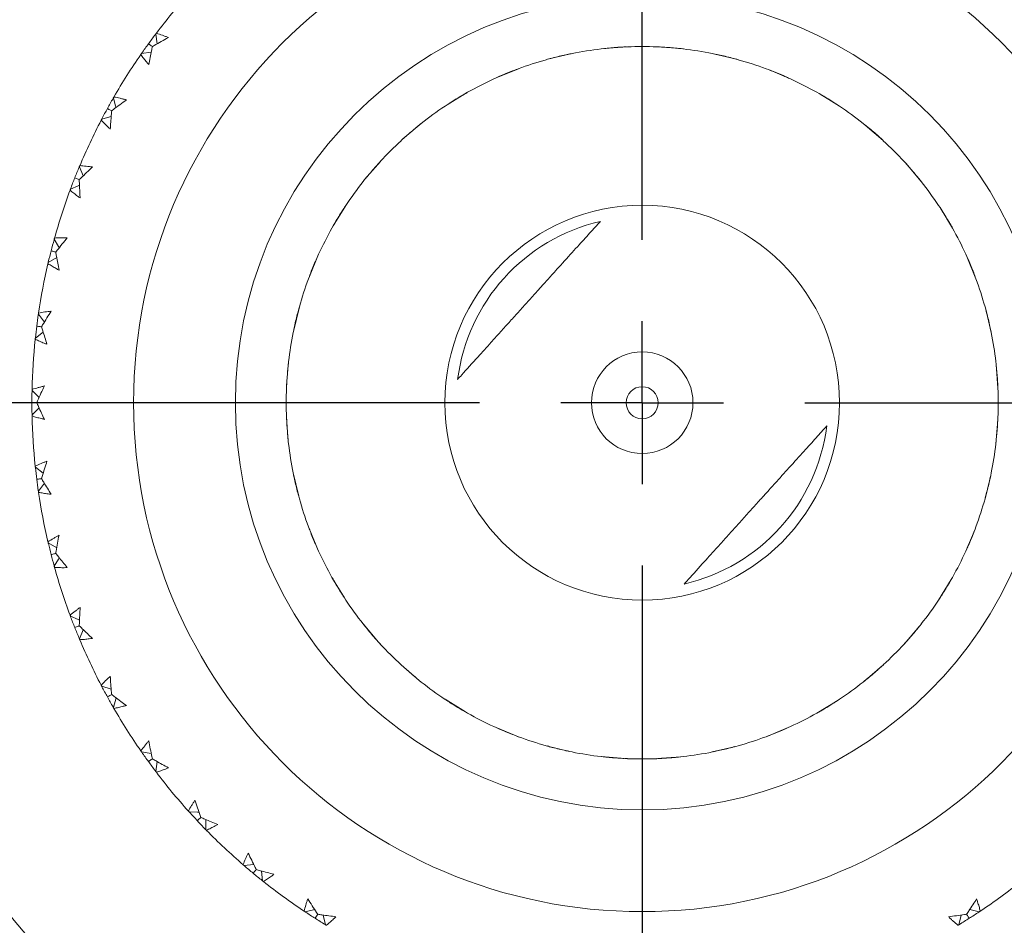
# Model space of a CAD drawing. Header units: inches. Extents: x 0.8 to 21, y 1.2 to 16.5.
# Tile 86 of 88: x 18.7 to 19.9, y 8 to 9.1. Entities that reach past the tile are written whole.
import ezdxf

# ---------------------------------------------------------------- set-up
doc = ezdxf.new("R2010")
doc.units = ezdxf.units.IN
doc.header["$MEASUREMENT"] = 0
doc.layers.add('SLD-0', color=7, linetype='Continuous')

# ---------------------------------------------------------------- blocks, each defined once
blk = doc.blocks.new('SW_CENTERMARKSYMBOL_9')
at = {"layer": 'SLD-0', "color": 0}
for p, q in [((0, 0.2), (0, 1.1625)), ((0, 0), (0, 0.1)), ((-0.2, 0), (-1.1625, 0)), ((0, 0), (-0.1, 0)), ((0, 0), (0, -0.1)), ((0, 0), (0.1, 0)), ((0.2, 0), (1.1625, 0)), ((0, -0.2), (0, -1.1625))]:
    blk.add_line(p, q, dxfattribs=at)

msp = doc.modelspace()

# ---------------------------------------------------------------- linework, layer by layer
at = {"color": 7, "linetype": 'Continuous', "lineweight": 15}
for p, q in [((18.8949, 9.0708), (18.893, 9.0828)), ((19.4435, 9.065), (19.4403, 9.0646)), ((19.4435, 9.065), (19.4729, 9.0672)), ((19.5121, 9.067), (19.509, 9.0672)), ((19.5121, 9.067), (19.5415, 9.0646)), ((18.8875, 9.0607), (18.8755, 9.0588)), ((19.376, 9.0522), (19.373, 9.0514)), ((19.376, 9.0522), (19.4047, 9.059)), ((19.5802, 9.0583), (19.5771, 9.059)), ((19.5802, 9.0583), (19.6088, 9.0514)), ((19.3114, 9.029), (19.3387, 9.0402)), ((19.6461, 9.0391), (19.6432, 9.0402)), ((19.3114, 9.029), (19.3085, 9.0277)), ((19.6461, 9.0391), (19.6733, 9.0277)), ((19.2512, 8.996), (19.2764, 9.0113)), ((19.7082, 9.0098), (19.7054, 9.0113)), ((19.7082, 9.0098), (19.7332, 8.9943)), ((19.2512, 8.996), (19.2486, 8.9943)), ((19.1969, 8.954), (19.2194, 8.9731)), ((19.7649, 8.9711), (19.7624, 8.9731)), ((19.7649, 8.9711), (19.7872, 8.9519)), ((19.1969, 8.954), (19.1946, 8.9519)), ((18.804, 8.9088), (18.7992, 8.9199)), ((19.1498, 8.904), (19.1691, 8.9264)), ((19.8149, 8.9241), (19.8128, 8.9264)), ((19.8149, 8.9241), (19.8339, 8.9016)), ((19.1498, 8.904), (19.1479, 8.9016)), ((19.1112, 8.8473), (19.1267, 8.8724)), ((19.8569, 8.8698), (19.8552, 8.8724)), ((19.8569, 8.8698), (19.8722, 8.8446)), ((19.1112, 8.8473), (19.1096, 8.8446)), ((19.0819, 8.7852), (19.0932, 8.8124)), ((19.8899, 8.8096), (19.8886, 8.8124)), ((19.8899, 8.8096), (19.9011, 8.7823)), ((18.7714, 8.8083), (18.7609, 8.8021)), ((19.0819, 8.7852), (19.0808, 8.7823)), ((19.0626, 8.7193), (19.0696, 8.748)), ((19.9131, 8.745), (19.9122, 8.748)), ((19.9131, 8.745), (19.9198, 8.7163)), ((19.0626, 8.7193), (19.062, 8.7162)), ((19.0539, 8.6512), (19.0563, 8.6806)), ((19.9258, 8.6775), (19.9255, 8.6806)), ((19.9258, 8.6775), (19.928, 8.6481)), ((18.7496, 8.6363), (18.7411, 8.6449)), ((19.0539, 8.6512), (19.0538, 8.6481)), ((18.7496, 8.6238), (18.7411, 8.6152)), ((19.056, 8.5826), (19.0538, 8.612)), ((19.9279, 8.6089), (19.9255, 8.5795)), ((19.9279, 8.6089), (19.928, 8.612)), ((19.056, 8.5826), (19.0563, 8.5795)), ((18.7547, 8.5434), (18.7451, 8.5508)), ((19.0688, 8.5151), (19.062, 8.5438)), ((19.9192, 8.5408), (19.9198, 8.5439)), ((19.9192, 8.5408), (19.9122, 8.5121)), ((19.0688, 8.5151), (19.0696, 8.5121)), ((19.0919, 8.4505), (19.0808, 8.4778)), ((19.9, 8.4749), (19.8886, 8.4477)), ((19.9, 8.4749), (19.9011, 8.4778)), ((18.7714, 8.4518), (18.7609, 8.458)), ((19.0919, 8.4505), (19.0932, 8.4477)), ((19.1249, 8.3903), (19.1096, 8.4155)), ((19.8707, 8.4128), (19.8552, 8.3877)), ((19.8707, 8.4128), (19.8722, 8.4155)), ((19.1249, 8.3903), (19.1267, 8.3877)), ((18.804, 8.3513), (18.7992, 8.3402)), ((19.167, 8.336), (19.1479, 8.3585)), ((19.832, 8.3561), (19.8128, 8.3337)), ((19.832, 8.3561), (19.834, 8.3585)), ((19.167, 8.336), (19.1691, 8.3337)), ((19.2169, 8.289), (19.1946, 8.3082)), ((19.7849, 8.3061), (19.7625, 8.287)), ((19.7849, 8.3061), (19.7873, 8.3082)), ((19.2169, 8.289), (19.2194, 8.287)), ((18.8383, 8.2784), (18.8267, 8.2818)), ((18.8444, 8.2674), (18.841, 8.2558)), ((19.2737, 8.2503), (19.2486, 8.2658)), ((19.7306, 8.2641), (19.7333, 8.2658)), ((19.7306, 8.2641), (19.7055, 8.2488)), ((19.2737, 8.2503), (19.2764, 8.2488)), ((19.3114, 8.2311), (19.3086, 8.2324)), ((19.3387, 8.2199), (19.3114, 8.2311)), ((19.6432, 8.2199), (19.6704, 8.2311)), ((19.6704, 8.2311), (19.6733, 8.2324)), ((19.4017, 8.2018), (19.373, 8.2087)), ((19.6058, 8.2079), (19.5771, 8.2011)), ((19.6058, 8.2079), (19.6088, 8.2087)), ((18.8875, 8.1994), (18.8755, 8.2013)), ((19.4017, 8.2018), (19.4047, 8.2011)), ((19.4698, 8.1931), (19.4404, 8.1955)), ((19.4698, 8.1931), (19.4729, 8.1929)), ((19.5384, 8.1951), (19.509, 8.1929)), ((19.5384, 8.1951), (19.5415, 8.1955)), ((18.8949, 8.1893), (18.893, 8.1773)), ((19.0136, 8.0629), (19.0015, 8.0617)), ((19.0232, 8.0549), (19.0244, 8.0428)), ((19.0922, 8.0018), (19.089, 7.9968)), ((19.1017, 7.989), (19.099, 8.0008)), ((19.8828, 8.0008), (19.8802, 7.989)), ((19.8934, 8.0075), (19.9052, 8.0049))]:
    msp.add_line(p, q, dxfattribs=at)
at = {"color": 7, "linetype": 'Continuous', "lineweight": 15, "flags": 128}
for points in [[(18.8444, 8.9927), (18.8438, 8.9944), (18.841, 9.0043)], [(18.8383, 8.9817), (18.8365, 8.9812), (18.8267, 8.9783)], [(18.7994, 8.8971), (18.7977, 8.8964), (18.7883, 8.8923)], [(18.7745, 8.8205), (18.7736, 8.8221), (18.7683, 8.8309)], [(18.7563, 8.7292), (18.7551, 8.7306), (18.7488, 8.7388)], [(18.7547, 8.7167), (18.7532, 8.7156), (18.7451, 8.7093)], [(18.7563, 8.5309), (18.7551, 8.5295), (18.7488, 8.5213)], [(18.7745, 8.4396), (18.7736, 8.438), (18.7683, 8.4292)], [(18.7994, 8.363), (18.7977, 8.3637), (18.7883, 8.3678)], [(18.9463, 8.1272), (18.9444, 8.1272), (18.9341, 8.1276)], [(18.9548, 8.118), (18.9548, 8.1162), (18.9545, 8.1059)], [(19.0766, 8.0049), (19.0818, 8.0061), (19.087, 8.0072), (19.0884, 8.0075)]]:
    msp.add_lwpolyline(points, dxfattribs=at)
at = {"color": 7, "linetype": 'Continuous', "lineweight": 15}
for radius in [0.625, 0.5, 0.2425, 0.0624, 0.0197]:
    msp.add_circle((19.4909, 8.63), radius, dxfattribs=at)
for radius, start, end in [(1.0625, 93.1862, 176.8138), (1, 112.8262, 157.1913), (1, 22.8262, 67.1913), (0.75, 138.0427, 142.7573), (0.4375, 96.6369, 101.3655), (0.4375, 87.6369, 92.3655), (0.4375, 78.6369, 83.3655), (0.75, 145.2427, 149.9573), (0.4375, 105.6369, 110.3655), (0.4375, 69.6369, 74.3655), (0.4375, 114.6369, 119.3655), (0.4375, 60.6369, 65.3655), (0.4375, 123.6369, 128.3655), (0.4375, 51.6369, 56.3655), (0.75, 152.4427, 157.1573), (0.4375, 132.6369, 137.3655), (0.4375, 42.6369, 47.3655), (0.4375, 141.6369, 146.3655), (0.4375, 33.6369, 38.3655), (0.75, 159.6427, 164.3573), (0.2286, 103.0076, 172.8304), (0.4375, 150.6369, 155.3655), (0.4375, 24.6369, 29.3655), (0.75, 166.8427, 171.5573), (0.4375, 159.6369, 164.3655), (0.4375, 15.6369, 20.3655), (0.4375, 168.6369, 173.3655), (0.4375, 6.6369, 11.3655), (0.75, 174.0427, 178.7573), (0.4375, 177.6369, 182.3655), (0.4375, 357.6369, 2.3655), (0.75, 181.2427, 185.9573), (0.2286, 283.0076, 352.8304), (0.4375, 186.6369, 191.3655), (0.4375, 348.6369, 353.3655), (1.0625, 183.1862, 266.8138), (1.0625, 273.1862, 356.8138), (0.75, 188.4427, 193.1573), (0.4375, 195.6369, 200.3655), (0.4375, 339.6369, 344.3655), (0.4375, 204.6369, 209.3655), (0.4375, 330.6369, 335.3655), (0.75, 195.6427, 200.3573), (0.4375, 213.6369, 218.3655), (0.4375, 321.6369, 326.3655), (0.75, 202.8427, 207.5573), (0.4375, 222.6369, 227.3655), (0.4375, 312.6369, 317.3655), (0.4375, 231.6369, 236.3655), (0.4375, 303.6369, 308.3655), (0.75, 210.0427, 214.7573), (1, 202.8262, 247.1913), (0.4375, 240.6369, 245.3655), (0.4375, 294.6369, 299.3655), (1, 292.8262, 337.1913), (0.4375, 249.6369, 254.3655), (0.4375, 285.6369, 290.3655), (0.4375, 258.6369, 263.3655), (0.4375, 267.6369, 272.3655), (0.4375, 276.6369, 281.3655), (0.75, 217.2427, 221.9573), (0.75, 224.4427, 229.1573), (0.75, 231.6427, 236.3573), (0.75, 303.6427, 308.3573)]:
    msp.add_arc((19.4909, 8.63), radius, start, end, dxfattribs=at)
for points, knots in [([(18.893, 9.0828), (18.8929, 9.0826), (18.8898, 9.0787), (18.8869, 9.0747), (18.8842, 9.0709)], [0, 0, 0, 0, 0.0432528, 1, 1, 1, 1]), ([(18.9086, 9.0785), (18.9057, 9.0769), (18.8999, 9.0737), (18.8933, 9.07), (18.8897, 9.0679), (18.8889, 9.0674)], [0, 0, 0, 0, 0.440571, 0.881144, 1, 1, 1, 1]), ([(18.893, 9.0828), (18.8932, 9.083), (18.8934, 9.0834), (18.8937, 9.0838), (18.8939, 9.0839)], [0, 0, 0, 0, 0.559993, 1, 1, 1, 1]), ([(18.8939, 9.0839), (18.8963, 9.0831), (18.9001, 9.0818), (18.9049, 9.08), (18.9074, 9.079), (18.9086, 9.0785)], [0, 0, 0, 0, 0.499851, 0.749907, 1, 1, 1, 1]), ([(18.8753, 9.0584), (18.8755, 9.0587), (18.8784, 9.0629), (18.8814, 9.0671), (18.8842, 9.0709)], [0, 0, 0, 0, 0.06964, 1, 1, 1, 1]), ([(18.8842, 9.0709), (18.8853, 9.07), (18.8869, 9.0689), (18.8885, 9.0677), (18.8889, 9.0674)], [0, 0, 0, 0, 0.725036, 1, 1, 1, 1]), ([(18.8889, 9.0674), (18.8886, 9.0657), (18.887, 9.0584), (18.8856, 9.051), (18.8845, 9.0453)], [0, 0, 0, 0, 0.231717, 1, 1, 1, 1]), ([(19.4444, 9.065), (19.4456, 9.0652), (19.4496, 9.0656), (19.4537, 9.066), (19.4566, 9.0662)], [0, 0, 0, 0, 0.2967425, 1, 1, 1, 1]), ([(19.4718, 9.0671), (19.4696, 9.067), (19.4645, 9.0668), (19.4595, 9.0664), (19.4566, 9.0662)], [0, 0, 0, 0, 0.436354, 1, 1, 1, 1]), ([(19.513, 9.067), (19.5142, 9.0669), (19.5183, 9.0667), (19.5224, 9.0664), (19.5252, 9.0662)], [0, 0, 0, 0, 0.296743, 1, 1, 1, 1]), ([(19.5405, 9.0647), (19.5382, 9.065), (19.5332, 9.0655), (19.5281, 9.066), (19.5252, 9.0662)], [0, 0, 0, 0, 0.436354, 1, 1, 1, 1]), ([(18.8755, 9.0588), (18.8754, 9.0586), (18.8751, 9.0582), (18.8749, 9.0578), (18.8747, 9.0576)], [0, 0, 0, 0, 0.559998, 1, 1, 1, 1]), ([(18.8845, 9.0453), (18.8836, 9.0463), (18.8815, 9.0488), (18.8783, 9.0529), (18.8759, 9.0561), (18.8747, 9.0576)], [0, 0, 0, 0, 0.24991, 0.624893, 1, 1, 1, 1]), ([(19.3769, 9.0524), (19.3781, 9.0527), (19.382, 9.0538), (19.386, 9.0548), (19.3888, 9.0555)], [0, 0, 0, 0, 0.296743, 1, 1, 1, 1]), ([(19.4037, 9.0587), (19.4015, 9.0583), (19.3965, 9.0573), (19.3916, 9.0561), (19.3888, 9.0555)], [0, 0, 0, 0, 0.436354, 1, 1, 1, 1]), ([(19.5811, 9.0581), (19.5823, 9.0579), (19.5863, 9.0571), (19.5902, 9.0561), (19.593, 9.0555)], [0, 0, 0, 0, 0.296742, 1, 1, 1, 1]), ([(19.6078, 9.0516), (19.6057, 9.0522), (19.6008, 9.0536), (19.5958, 9.0548), (19.593, 9.0555)], [0, 0, 0, 0, 0.436354, 1, 1, 1, 1]), ([(19.3377, 9.0398), (19.3356, 9.039), (19.3309, 9.0373), (19.3262, 9.0353), (19.3235, 9.0342)], [0, 0, 0, 0, 0.436355, 1, 1, 1, 1]), ([(19.3122, 9.0294), (19.3134, 9.0299), (19.3171, 9.0316), (19.3208, 9.0331), (19.3235, 9.0342)], [0, 0, 0, 0, 0.296743, 1, 1, 1, 1]), ([(19.6469, 9.0387), (19.6481, 9.0383), (19.6519, 9.0369), (19.6557, 9.0353), (19.6583, 9.0342)], [0, 0, 0, 0, 0.296743, 1, 1, 1, 1]), ([(19.6723, 9.0281), (19.6703, 9.029), (19.6657, 9.0312), (19.661, 9.0331), (19.6583, 9.0342)], [0, 0, 0, 0, 0.436355, 1, 1, 1, 1]), ([(18.841, 9.0043), (18.8409, 9.0041), (18.8383, 8.9999), (18.836, 8.9955), (18.8337, 8.9914)], [0, 0, 0, 0, 0.043252, 1, 1, 1, 1]), ([(18.841, 9.0043), (18.8411, 9.0045), (18.8413, 9.0049), (18.8416, 9.0054), (18.8417, 9.0055)], [0, 0, 0, 0, 0.559987, 1, 1, 1, 1]), ([(18.8417, 9.0055), (18.8442, 9.005), (18.8481, 9.0042), (18.8532, 9.003), (18.8557, 9.0023), (18.857, 9.002)], [0, 0, 0, 0, 0.499851, 0.749906, 1, 1, 1, 1]), ([(19.252, 8.9965), (19.253, 8.9972), (19.2564, 8.9994), (19.2599, 9.0016), (19.2623, 9.0031)], [0, 0, 0, 0, 0.296742, 1, 1, 1, 1]), ([(19.2755, 9.0108), (19.2736, 9.0097), (19.2691, 9.0072), (19.2648, 9.0046), (19.2623, 9.0031)], [0, 0, 0, 0, 0.436355, 1, 1, 1, 1]), ([(19.709, 9.0093), (19.71, 9.0087), (19.7136, 9.0067), (19.7171, 9.0046), (19.7195, 9.0031)], [0, 0, 0, 0, 0.296743, 1, 1, 1, 1]), ([(19.7324, 8.9948), (19.7305, 8.9961), (19.7263, 8.9989), (19.722, 9.0016), (19.7195, 9.0031)], [0, 0, 0, 0, 0.436354, 1, 1, 1, 1]), ([(18.8267, 8.9783), (18.8268, 8.9785), (18.829, 8.9829), (18.8314, 8.9872), (18.8337, 8.9914)], [0, 0, 0, 0, 0.0432521, 1, 1, 1, 1]), ([(18.8337, 8.9914), (18.8349, 8.9907), (18.8367, 8.9897), (18.8384, 8.9888), (18.8389, 8.9885)], [0, 0, 0, 0, 0.725033, 1, 1, 1, 1]), ([(18.857, 9.002), (18.8543, 9), (18.8489, 8.9961), (18.8429, 8.9916), (18.8396, 8.9891), (18.8389, 8.9885)], [0, 0, 0, 0, 0.440571, 0.881144, 1, 1, 1, 1]), ([(18.8389, 8.9885), (18.8387, 8.9868), (18.8381, 8.9793), (18.8376, 8.9718), (18.8372, 8.966)], [0, 0, 0, 0, 0.231715, 1, 1, 1, 1]), ([(18.8267, 8.9783), (18.8265, 8.978), (18.8263, 8.9776), (18.8261, 8.9772), (18.826, 8.977)], [0, 0, 0, 0, 0.559982, 1, 1, 1, 1]), ([(18.8372, 8.966), (18.8362, 8.9669), (18.8339, 8.9691), (18.8301, 8.9728), (18.8274, 8.9756), (18.826, 8.977)], [0, 0, 0, 0, 0.249908, 0.624893, 1, 1, 1, 1]), ([(19.2186, 8.9724), (19.2169, 8.971), (19.2129, 8.9679), (19.209, 8.9646), (19.2068, 8.9627)], [0, 0, 0, 0, 0.436354, 1, 1, 1, 1]), ([(19.7656, 8.9705), (19.7665, 8.9698), (19.7697, 8.9672), (19.7729, 8.9646), (19.775, 8.9627)], [0, 0, 0, 0, 0.296743, 1, 1, 1, 1]), ([(19.1976, 8.9546), (19.1985, 8.9554), (19.2015, 8.9582), (19.2046, 8.9609), (19.2068, 8.9627)], [0, 0, 0, 0, 0.296743, 1, 1, 1, 1]), ([(19.7865, 8.9525), (19.7849, 8.9541), (19.7811, 8.9575), (19.7772, 8.9609), (19.775, 8.9627)], [0, 0, 0, 0, 0.438056, 1, 1, 1, 1]), ([(18.7994, 8.9203), (18.7992, 8.92), (18.7972, 8.9153), (18.7953, 8.9105), (18.7936, 8.9061)], [0, 0, 0, 0, 0.069641, 1, 1, 1, 1]), ([(18.8153, 8.9196), (18.8129, 8.9173), (18.8081, 8.9128), (18.8027, 8.9075), (18.7997, 8.9046), (18.7991, 8.904)], [0, 0, 0, 0, 0.440571, 0.881144, 1, 1, 1, 1]), ([(18.7992, 8.9199), (18.7993, 8.9201), (18.7995, 8.9206), (18.7997, 8.921), (18.7997, 8.9212)], [0, 0, 0, 0, 0.559985, 1, 1, 1, 1]), ([(18.7997, 8.9212), (18.8023, 8.921), (18.8063, 8.9207), (18.8115, 8.9201), (18.814, 8.9197), (18.8153, 8.9196)], [0, 0, 0, 0, 0.49985, 0.749908, 1, 1, 1, 1]), ([(19.1684, 8.9256), (19.1669, 8.924), (19.1634, 8.9202), (19.1601, 8.9164), (19.1582, 8.9142)], [0, 0, 0, 0, 0.436354, 1, 1, 1, 1]), ([(19.8155, 8.9234), (19.8163, 8.9225), (19.8191, 8.9195), (19.8217, 8.9164), (19.8236, 8.9142)], [0, 0, 0, 0, 0.296743, 1, 1, 1, 1]), ([(18.7883, 8.8923), (18.7883, 8.8925), (18.79, 8.8971), (18.7918, 8.9017), (18.7936, 8.9061)], [0, 0, 0, 0, 0.043252, 1, 1, 1, 1]), ([(18.7936, 8.9061), (18.7949, 8.9056), (18.7968, 8.9049), (18.7986, 8.9042), (18.7991, 8.904)], [0, 0, 0, 0, 0.725037, 1, 1, 1, 1]), ([(19.1504, 8.9047), (19.1512, 8.9057), (19.1537, 8.9089), (19.1564, 8.912), (19.1582, 8.9142)], [0, 0, 0, 0, 0.296743, 1, 1, 1, 1]), ([(19.8333, 8.9024), (19.8319, 8.9041), (19.8288, 8.9081), (19.8255, 8.912), (19.8236, 8.9142)], [0, 0, 0, 0, 0.436354, 1, 1, 1, 1]), ([(18.7991, 8.904), (18.7991, 8.9022), (18.7995, 8.8947), (18.7999, 8.8872), (18.8002, 8.8815)], [0, 0, 0, 0, 0.231715, 1, 1, 1, 1]), ([(18.7883, 8.8923), (18.7882, 8.892), (18.788, 8.8916), (18.7878, 8.8911), (18.7878, 8.891)], [0, 0, 0, 0, 0.559995, 1, 1, 1, 1]), ([(18.8002, 8.8815), (18.7992, 8.8822), (18.7965, 8.8841), (18.7924, 8.8873), (18.7893, 8.8897), (18.7878, 8.891)], [0, 0, 0, 0, 0.249909, 0.624893, 1, 1, 1, 1]), ([(19.1261, 8.8715), (19.1249, 8.8697), (19.1221, 8.8654), (19.1194, 8.8611), (19.1179, 8.8586)], [0, 0, 0, 0, 0.436354, 1, 1, 1, 1]), ([(19.1117, 8.8481), (19.1123, 8.8491), (19.1143, 8.8527), (19.1164, 8.8562), (19.1179, 8.8586)], [0, 0, 0, 0, 0.296743, 1, 1, 1, 1]), ([(19.8574, 8.869), (19.858, 8.868), (19.8603, 8.8646), (19.8624, 8.8611), (19.8639, 8.8586)], [0, 0, 0, 0, 0.296742, 1, 1, 1, 1]), ([(19.8717, 8.8455), (19.8706, 8.8474), (19.8681, 8.8518), (19.8654, 8.8562), (19.8639, 8.8586)], [0, 0, 0, 0, 0.436355, 1, 1, 1, 1]), ([(19.2641, 8.6586), (19.2657, 8.6605), (19.2734, 8.669), (19.2863, 8.6832), (19.3023, 8.7009), (19.3152, 8.7152), (19.3261, 8.7273), (19.338, 8.7405), (19.3503, 8.7541), (19.3631, 8.7683), (19.3745, 8.781), (19.3846, 8.7921), (19.3973, 8.8062), (19.4118, 8.8222), (19.4266, 8.8386), (19.4352, 8.8481), (19.4395, 8.8528)], [0, 0, 0, 0, 0.043456, 0.198079, 0.303181, 0.358163, 0.412929, 0.456506, 0.495991, 0.533377, 0.579858, 0.623862, 0.668001, 0.778306, 0.889147, 1, 1, 1, 1]), ([(18.7683, 8.8309), (18.7683, 8.8307), (18.7669, 8.8259), (18.7657, 8.8212), (18.7645, 8.8166)], [0, 0, 0, 0, 0.043252, 1, 1, 1, 1]), ([(18.7683, 8.8309), (18.7684, 8.8312), (18.7685, 8.8316), (18.7686, 8.8321), (18.7687, 8.8323)], [0, 0, 0, 0, 0.559997, 1, 1, 1, 1]), ([(18.7687, 8.8323), (18.7713, 8.8324), (18.7752, 8.8326), (18.7805, 8.8326), (18.7831, 8.8326), (18.7844, 8.8326)], [0, 0, 0, 0, 0.4998498, 0.7499066, 1, 1, 1, 1]), ([(18.7844, 8.8326), (18.7823, 8.8301), (18.7781, 8.825), (18.7734, 8.8191), (18.7708, 8.8158), (18.7702, 8.8151)], [0, 0, 0, 0, 0.440572, 0.881145, 1, 1, 1, 1]), ([(18.7608, 8.8017), (18.7609, 8.8021), (18.762, 8.8071), (18.7633, 8.812), (18.7645, 8.8166)], [0, 0, 0, 0, 0.069641, 1, 1, 1, 1]), ([(18.7645, 8.8166), (18.7659, 8.8162), (18.7678, 8.8157), (18.7697, 8.8152), (18.7702, 8.8151)], [0, 0, 0, 0, 0.725033, 1, 1, 1, 1]), ([(18.7702, 8.8151), (18.7705, 8.8134), (18.7717, 8.806), (18.7731, 8.7986), (18.7742, 8.7929)], [0, 0, 0, 0, 0.231716, 1, 1, 1, 1]), ([(19.0928, 8.8115), (19.0919, 8.8095), (19.0898, 8.8048), (19.0878, 8.8001), (19.0867, 8.7975)], [0, 0, 0, 0, 0.436355, 1, 1, 1, 1]), ([(18.7609, 8.8021), (18.7609, 8.8019), (18.7608, 8.8014), (18.7607, 8.801), (18.7606, 8.8008)], [0, 0, 0, 0, 0.559992, 1, 1, 1, 1]), ([(18.7742, 8.7929), (18.773, 8.7935), (18.7702, 8.7951), (18.7656, 8.7977), (18.7623, 8.7997), (18.7606, 8.8008)], [0, 0, 0, 0, 0.24991, 0.624892, 1, 1, 1, 1]), ([(19.0822, 8.7861), (19.0826, 8.7872), (19.0841, 8.791), (19.0856, 8.7948), (19.0867, 8.7975)], [0, 0, 0, 0, 0.296743, 1, 1, 1, 1]), ([(19.8902, 8.8087), (19.8907, 8.8076), (19.8924, 8.8039), (19.894, 8.8001), (19.8951, 8.7975)], [0, 0, 0, 0, 0.296743, 1, 1, 1, 1]), ([(19.9007, 8.7832), (19.8999, 8.7853), (19.8981, 8.7901), (19.8962, 8.7948), (19.8951, 8.7975)], [0, 0, 0, 0, 0.436355, 1, 1, 1, 1]), ([(18.7488, 8.7388), (18.7488, 8.7385), (18.748, 8.7337), (18.7474, 8.7287), (18.7468, 8.724)], [0, 0, 0, 0, 0.043253, 1, 1, 1, 1]), ([(18.7488, 8.7388), (18.7489, 8.739), (18.7489, 8.7395), (18.749, 8.74), (18.749, 8.7402)], [0, 0, 0, 0, 0.559995, 1, 1, 1, 1]), ([(18.749, 8.7402), (18.7516, 8.7406), (18.7555, 8.7413), (18.7607, 8.742), (18.7633, 8.7423), (18.7646, 8.7425)], [0, 0, 0, 0, 0.4998513, 0.7499058, 1, 1, 1, 1]), ([(18.7646, 8.7425), (18.7628, 8.7397), (18.7593, 8.7341), (18.7553, 8.7277), (18.7532, 8.7241), (18.7527, 8.7233)], [0, 0, 0, 0, 0.440572, 0.881144, 1, 1, 1, 1]), ([(19.0694, 8.747), (19.0688, 8.7448), (19.0674, 8.7399), (19.0662, 8.735), (19.0655, 8.7322)], [0, 0, 0, 0, 0.436354, 1, 1, 1, 1]), ([(19.9133, 8.744), (19.9136, 8.7429), (19.9147, 8.739), (19.9156, 8.735), (19.9163, 8.7322)], [0, 0, 0, 0, 0.296743, 1, 1, 1, 1]), ([(19.0628, 8.7202), (19.0631, 8.7214), (19.0639, 8.7254), (19.0648, 8.7294), (19.0655, 8.7322)], [0, 0, 0, 0, 0.296742, 1, 1, 1, 1]), ([(19.9196, 8.7173), (19.9192, 8.7194), (19.9182, 8.7244), (19.917, 8.7294), (19.9163, 8.7322)], [0, 0, 0, 0, 0.436354, 1, 1, 1, 1]), ([(18.7451, 8.7089), (18.7451, 8.7092), (18.7456, 8.7143), (18.7462, 8.7194), (18.7468, 8.724)], [0, 0, 0, 0, 0.069641, 1, 1, 1, 1]), ([(18.7468, 8.724), (18.7483, 8.7239), (18.7502, 8.7236), (18.7522, 8.7234), (18.7527, 8.7233)], [0, 0, 0, 0, 0.725035, 1, 1, 1, 1]), ([(18.7527, 8.7233), (18.7532, 8.7216), (18.7554, 8.7144), (18.7577, 8.7073), (18.7594, 8.7018)], [0, 0, 0, 0, 0.231715, 1, 1, 1, 1]), ([(18.7451, 8.7093), (18.7451, 8.709), (18.745, 8.7086), (18.745, 8.7081), (18.745, 8.7079)], [0, 0, 0, 0, 0.559991, 1, 1, 1, 1]), ([(18.7594, 8.7018), (18.7582, 8.7023), (18.7552, 8.7034), (18.7503, 8.7055), (18.7468, 8.7071), (18.745, 8.7079)], [0, 0, 0, 0, 0.249908, 0.624891, 1, 1, 1, 1]), ([(19.0563, 8.6796), (19.056, 8.6774), (19.0554, 8.6723), (19.055, 8.6672), (19.0548, 8.6644)], [0, 0, 0, 0, 0.436354, 1, 1, 1, 1]), ([(19.9259, 8.6766), (19.926, 8.6754), (19.9265, 8.6713), (19.9268, 8.6672), (19.9271, 8.6644)], [0, 0, 0, 0, 0.2967425, 1, 1, 1, 1]), ([(19.054, 8.6521), (19.0541, 8.6534), (19.0542, 8.6574), (19.0545, 8.6615), (19.0548, 8.6644)], [0, 0, 0, 0, 0.296743, 1, 1, 1, 1]), ([(19.928, 8.6491), (19.9279, 8.6513), (19.9277, 8.6564), (19.9273, 8.6615), (19.9271, 8.6644)], [0, 0, 0, 0, 0.436354, 1, 1, 1, 1]), ([(18.7411, 8.6449), (18.7411, 8.6447), (18.7409, 8.6397), (18.7409, 8.6348), (18.7409, 8.63)], [0, 0, 0, 0, 0.043253, 1, 1, 1, 1]), ([(18.7411, 8.6463), (18.7436, 8.6471), (18.7474, 8.6482), (18.7524, 8.6496), (18.7549, 8.6502), (18.7562, 8.6506)], [0, 0, 0, 0, 0.499849, 0.749905, 1, 1, 1, 1]), ([(18.7411, 8.6449), (18.7411, 8.6452), (18.7411, 8.6456), (18.7411, 8.6461), (18.7411, 8.6463)], [0, 0, 0, 0, 0.559993, 1, 1, 1, 1]), ([(18.7562, 8.6506), (18.7548, 8.6476), (18.752, 8.6416), (18.7489, 8.6347), (18.7472, 8.6309), (18.7468, 8.63)], [0, 0, 0, 0, 0.440572, 0.881144, 1, 1, 1, 1]), ([(18.7411, 8.6148), (18.7411, 8.6151), (18.7409, 8.6202), (18.7409, 8.6253), (18.7409, 8.63)], [0, 0, 0, 0, 0.069641, 1, 1, 1, 1]), ([(18.7409, 8.63), (18.7423, 8.63), (18.7443, 8.63), (18.7463, 8.63), (18.7468, 8.63)], [0, 0, 0, 0, 0.725036, 1, 1, 1, 1]), ([(18.7468, 8.63), (18.7475, 8.6285), (18.7506, 8.6216), (18.7538, 8.6148), (18.7562, 8.6095)], [0, 0, 0, 0, 0.231716, 1, 1, 1, 1]), ([(18.7411, 8.6152), (18.7411, 8.6149), (18.7411, 8.6145), (18.7411, 8.614), (18.7411, 8.6138)], [0, 0, 0, 0, 0.559993, 1, 1, 1, 1]), ([(18.7562, 8.6095), (18.7549, 8.6099), (18.7518, 8.6107), (18.7467, 8.612), (18.743, 8.6132), (18.7411, 8.6138)], [0, 0, 0, 0, 0.2499103, 0.6248944, 1, 1, 1, 1]), ([(19.0539, 8.611), (19.054, 8.6088), (19.0542, 8.6037), (19.0545, 8.5986), (19.0548, 8.5957)], [0, 0, 0, 0, 0.436354, 1, 1, 1, 1]), ([(19.9278, 8.608), (19.9278, 8.6067), (19.9276, 8.6027), (19.9273, 8.5986), (19.9271, 8.5957)], [0, 0, 0, 0, 0.296743, 1, 1, 1, 1]), ([(19.0559, 8.5835), (19.0558, 8.5847), (19.0553, 8.5888), (19.055, 8.5929), (19.0548, 8.5957)], [0, 0, 0, 0, 0.2967425, 1, 1, 1, 1]), ([(19.5424, 8.4073), (19.5441, 8.4091), (19.5518, 8.4177), (19.5646, 8.4319), (19.5806, 8.4496), (19.5935, 8.4639), (19.6045, 8.476), (19.6163, 8.4891), (19.6286, 8.5028), (19.6414, 8.517), (19.6529, 8.5296), (19.6629, 8.5408), (19.6757, 8.5549), (19.6901, 8.5709), (19.7049, 8.5872), (19.7135, 8.5968), (19.7178, 8.6015)], [0, 0, 0, 0, 0.0434562, 0.1980793, 0.3031814, 0.3581634, 0.4129292, 0.4565064, 0.495991, 0.5333775, 0.5798581, 0.623862, 0.6680013, 0.7783058, 0.8891474, 1, 1, 1, 1]), ([(19.9256, 8.5805), (19.9258, 8.5827), (19.9264, 8.5878), (19.9268, 8.5929), (19.9271, 8.5957)], [0, 0, 0, 0, 0.436354, 1, 1, 1, 1]), ([(18.745, 8.5522), (18.7474, 8.5533), (18.7509, 8.5549), (18.7558, 8.5569), (18.7582, 8.5578), (18.7594, 8.5583)], [0, 0, 0, 0, 0.499852, 0.749906, 1, 1, 1, 1]), ([(18.7594, 8.5583), (18.7584, 8.5552), (18.7564, 8.5489), (18.7542, 8.5417), (18.753, 8.5376), (18.7527, 8.5368)], [0, 0, 0, 0, 0.440572, 0.881144, 1, 1, 1, 1]), ([(18.7451, 8.5508), (18.7451, 8.5511), (18.745, 8.5515), (18.745, 8.552), (18.745, 8.5522)], [0, 0, 0, 0, 0.559991, 1, 1, 1, 1]), ([(18.7451, 8.5508), (18.7451, 8.5506), (18.7456, 8.5457), (18.7462, 8.5407), (18.7468, 8.5361)], [0, 0, 0, 0, 0.043253, 1, 1, 1, 1]), ([(18.7468, 8.5361), (18.7483, 8.5362), (18.7502, 8.5365), (18.7522, 8.5367), (18.7527, 8.5368)], [0, 0, 0, 0, 0.725035, 1, 1, 1, 1]), ([(18.7488, 8.5213), (18.7488, 8.5216), (18.748, 8.5264), (18.7474, 8.5314), (18.7468, 8.5361)], [0, 0, 0, 0, 0.043253, 1, 1, 1, 1]), ([(18.7527, 8.5368), (18.7536, 8.5353), (18.7575, 8.5289), (18.7615, 8.5225), (18.7646, 8.5176)], [0, 0, 0, 0, 0.231715, 1, 1, 1, 1]), ([(19.0622, 8.5428), (19.0627, 8.5407), (19.0637, 8.5357), (19.0648, 8.5307), (19.0655, 8.5279)], [0, 0, 0, 0, 0.436354, 1, 1, 1, 1]), ([(19.919, 8.5399), (19.9187, 8.5387), (19.9179, 8.5347), (19.917, 8.5307), (19.9163, 8.5279)], [0, 0, 0, 0, 0.296742, 1, 1, 1, 1]), ([(18.7488, 8.5213), (18.7489, 8.5211), (18.7489, 8.5206), (18.749, 8.5201), (18.749, 8.5199)], [0, 0, 0, 0, 0.559995, 1, 1, 1, 1]), ([(18.7646, 8.5176), (18.7633, 8.5178), (18.76, 8.5182), (18.7549, 8.5189), (18.751, 8.5196), (18.749, 8.5199)], [0, 0, 0, 0, 0.24991, 0.624893, 1, 1, 1, 1]), ([(19.0686, 8.5161), (19.0682, 8.5172), (19.0671, 8.5211), (19.0662, 8.5251), (19.0655, 8.5279)], [0, 0, 0, 0, 0.296743, 1, 1, 1, 1]), ([(19.9125, 8.5131), (19.9131, 8.5153), (19.9144, 8.5202), (19.9156, 8.5251), (19.9163, 8.5279)], [0, 0, 0, 0, 0.436354, 1, 1, 1, 1]), ([(19.0811, 8.4769), (19.0819, 8.4748), (19.0837, 8.47), (19.0856, 8.4653), (19.0867, 8.4626)], [0, 0, 0, 0, 0.436355, 1, 1, 1, 1]), ([(19.8996, 8.474), (19.8992, 8.4729), (19.8978, 8.4691), (19.8962, 8.4653), (19.8951, 8.4626)], [0, 0, 0, 0, 0.296743, 1, 1, 1, 1]), ([(18.7606, 8.4593), (18.7628, 8.4607), (18.7662, 8.4627), (18.7707, 8.4653), (18.773, 8.4666), (18.7742, 8.4672)], [0, 0, 0, 0, 0.499851, 0.749907, 1, 1, 1, 1]), ([(18.7609, 8.458), (18.7609, 8.4582), (18.7608, 8.4587), (18.7607, 8.4591), (18.7606, 8.4593)], [0, 0, 0, 0, 0.559992, 1, 1, 1, 1]), ([(18.7742, 8.4672), (18.7736, 8.4639), (18.7723, 8.4574), (18.771, 8.45), (18.7704, 8.4459), (18.7702, 8.445)], [0, 0, 0, 0, 0.440572, 0.881144, 1, 1, 1, 1]), ([(19.0916, 8.4514), (19.0911, 8.4525), (19.0894, 8.4562), (19.0878, 8.46), (19.0867, 8.4626)], [0, 0, 0, 0, 0.296743, 1, 1, 1, 1]), ([(19.889, 8.4486), (19.8899, 8.4506), (19.892, 8.4553), (19.894, 8.46), (19.8951, 8.4626)], [0, 0, 0, 0, 0.436355, 1, 1, 1, 1]), ([(18.7609, 8.458), (18.761, 8.4577), (18.7621, 8.4529), (18.7633, 8.4481), (18.7645, 8.4435)], [0, 0, 0, 0, 0.043253, 1, 1, 1, 1]), ([(18.7645, 8.4435), (18.7659, 8.4439), (18.7678, 8.4444), (18.7697, 8.4449), (18.7702, 8.445)], [0, 0, 0, 0, 0.725033, 1, 1, 1, 1]), ([(18.7683, 8.4292), (18.7683, 8.4294), (18.7669, 8.4342), (18.7657, 8.4389), (18.7645, 8.4435)], [0, 0, 0, 0, 0.043252, 1, 1, 1, 1]), ([(18.7702, 8.445), (18.7713, 8.4436), (18.7759, 8.4377), (18.7807, 8.4319), (18.7844, 8.4275)], [0, 0, 0, 0, 0.231715, 1, 1, 1, 1]), ([(18.7683, 8.4292), (18.7684, 8.4289), (18.7685, 8.4285), (18.7686, 8.428), (18.7687, 8.4278)], [0, 0, 0, 0, 0.559997, 1, 1, 1, 1]), ([(18.7844, 8.4275), (18.7831, 8.4275), (18.7798, 8.4274), (18.7746, 8.4275), (18.7707, 8.4277), (18.7687, 8.4278)], [0, 0, 0, 0, 0.24991, 0.624893, 1, 1, 1, 1]), ([(19.1102, 8.4146), (19.1112, 8.4127), (19.1137, 8.4083), (19.1164, 8.4039), (19.1179, 8.4015)], [0, 0, 0, 0, 0.436355, 1, 1, 1, 1]), ([(19.8702, 8.412), (19.8696, 8.411), (19.8676, 8.4074), (19.8654, 8.4039), (19.8639, 8.4015)], [0, 0, 0, 0, 0.296743, 1, 1, 1, 1]), ([(19.1245, 8.3911), (19.1238, 8.3921), (19.1215, 8.3955), (19.1194, 8.399), (19.1179, 8.4015)], [0, 0, 0, 0, 0.296742, 1, 1, 1, 1]), ([(19.8557, 8.3886), (19.8569, 8.3904), (19.8598, 8.3947), (19.8624, 8.399), (19.8639, 8.4015)], [0, 0, 0, 0, 0.436354, 1, 1, 1, 1]), ([(18.7878, 8.3691), (18.7898, 8.3708), (18.7929, 8.3732), (18.7971, 8.3764), (18.7992, 8.3779), (18.8002, 8.3786)], [0, 0, 0, 0, 0.499851, 0.749906, 1, 1, 1, 1]), ([(18.8002, 8.3786), (18.8, 8.3753), (18.7996, 8.3687), (18.7993, 8.3612), (18.7991, 8.357), (18.7991, 8.3561)], [0, 0, 0, 0, 0.440572, 0.881144, 1, 1, 1, 1]), ([(18.7883, 8.3678), (18.7882, 8.3681), (18.788, 8.3685), (18.7878, 8.369), (18.7878, 8.3691)], [0, 0, 0, 0, 0.559995, 1, 1, 1, 1]), ([(18.7883, 8.3678), (18.7883, 8.3676), (18.79, 8.363), (18.7918, 8.3584), (18.7936, 8.354)], [0, 0, 0, 0, 0.043252, 1, 1, 1, 1]), ([(18.7936, 8.354), (18.7949, 8.3545), (18.7968, 8.3552), (18.7986, 8.3559), (18.7991, 8.3561)], [0, 0, 0, 0, 0.725037, 1, 1, 1, 1]), ([(18.7994, 8.3398), (18.7992, 8.3401), (18.7972, 8.3448), (18.7953, 8.3496), (18.7936, 8.354)], [0, 0, 0, 0, 0.069641, 1, 1, 1, 1]), ([(18.7991, 8.3561), (18.8003, 8.3549), (18.8057, 8.3496), (18.8111, 8.3445), (18.8153, 8.3405)], [0, 0, 0, 0, 0.231715, 1, 1, 1, 1]), ([(19.1485, 8.3577), (19.1499, 8.356), (19.1531, 8.352), (19.1564, 8.3481), (19.1582, 8.3459)], [0, 0, 0, 0, 0.436354, 1, 1, 1, 1]), ([(19.8314, 8.3554), (19.8306, 8.3544), (19.8281, 8.3512), (19.8255, 8.3481), (19.8236, 8.3459)], [0, 0, 0, 0, 0.296743, 1, 1, 1, 1]), ([(18.7992, 8.3402), (18.7993, 8.34), (18.7995, 8.3395), (18.7997, 8.3391), (18.7997, 8.3389)], [0, 0, 0, 0, 0.559985, 1, 1, 1, 1]), ([(18.8153, 8.3405), (18.814, 8.3404), (18.8108, 8.3399), (18.8056, 8.3394), (18.8017, 8.3391), (18.7997, 8.3389)], [0, 0, 0, 0, 0.249908, 0.624895, 1, 1, 1, 1]), ([(19.1663, 8.3367), (19.1655, 8.3376), (19.1628, 8.3406), (19.1601, 8.3437), (19.1582, 8.3459)], [0, 0, 0, 0, 0.296743, 1, 1, 1, 1]), ([(19.8134, 8.3345), (19.8149, 8.3361), (19.8184, 8.3399), (19.8217, 8.3437), (19.8236, 8.3459)], [0, 0, 0, 0, 0.436354, 1, 1, 1, 1]), ([(19.1954, 8.3075), (19.197, 8.306), (19.2007, 8.3026), (19.2046, 8.2992), (19.2068, 8.2974)], [0, 0, 0, 0, 0.436354, 1, 1, 1, 1]), ([(19.7842, 8.3055), (19.7833, 8.3047), (19.7803, 8.3019), (19.7772, 8.2992), (19.775, 8.2974)], [0, 0, 0, 0, 0.296743, 1, 1, 1, 1]), ([(18.826, 8.2831), (18.8278, 8.285), (18.8306, 8.2878), (18.8343, 8.2914), (18.8362, 8.2932), (18.8372, 8.2941)], [0, 0, 0, 0, 0.49985, 0.749907, 1, 1, 1, 1]), ([(18.8372, 8.2941), (18.8374, 8.2908), (18.8378, 8.2842), (18.8384, 8.2767), (18.8388, 8.2725), (18.8389, 8.2716)], [0, 0, 0, 0, 0.440572, 0.881144, 1, 1, 1, 1]), ([(19.2162, 8.2896), (19.2153, 8.2903), (19.2121, 8.2929), (19.209, 8.2955), (19.2068, 8.2974)], [0, 0, 0, 0, 0.296743, 1, 1, 1, 1]), ([(19.7632, 8.2877), (19.765, 8.2891), (19.769, 8.2922), (19.7729, 8.2955), (19.775, 8.2974)], [0, 0, 0, 0, 0.436354, 1, 1, 1, 1]), ([(18.8267, 8.2818), (18.8265, 8.2821), (18.8263, 8.2825), (18.8261, 8.2829), (18.826, 8.2831)], [0, 0, 0, 0, 0.559982, 1, 1, 1, 1]), ([(18.8267, 8.2818), (18.8268, 8.2816), (18.829, 8.2772), (18.8314, 8.2729), (18.8337, 8.2687)], [0, 0, 0, 0, 0.0432521, 1, 1, 1, 1]), ([(18.8337, 8.2687), (18.8349, 8.2694), (18.8367, 8.2704), (18.8384, 8.2713), (18.8389, 8.2716)], [0, 0, 0, 0, 0.725033, 1, 1, 1, 1]), ([(18.841, 8.2558), (18.8409, 8.256), (18.8383, 8.2602), (18.836, 8.2646), (18.8337, 8.2687)], [0, 0, 0, 0, 0.043252, 1, 1, 1, 1]), ([(18.8389, 8.2716), (18.8403, 8.2705), (18.8462, 8.266), (18.8523, 8.2615), (18.857, 8.2581)], [0, 0, 0, 0, 0.231715, 1, 1, 1, 1]), ([(19.2494, 8.2653), (19.2513, 8.264), (19.2555, 8.2612), (19.2599, 8.2585), (19.2623, 8.257)], [0, 0, 0, 0, 0.436354, 1, 1, 1, 1]), ([(18.841, 8.2558), (18.8411, 8.2556), (18.8413, 8.2552), (18.8416, 8.2547), (18.8417, 8.2546)], [0, 0, 0, 0, 0.559987, 1, 1, 1, 1]), ([(18.857, 8.2581), (18.8557, 8.2578), (18.8525, 8.257), (18.8475, 8.2558), (18.8436, 8.255), (18.8417, 8.2546)], [0, 0, 0, 0, 0.24991, 0.624893, 1, 1, 1, 1]), ([(19.2729, 8.2508), (19.2718, 8.2514), (19.2683, 8.2534), (19.2648, 8.2555), (19.2623, 8.257)], [0, 0, 0, 0, 0.296743, 1, 1, 1, 1]), ([(19.7063, 8.2493), (19.7083, 8.2504), (19.7127, 8.2529), (19.7171, 8.2555), (19.7195, 8.257)], [0, 0, 0, 0, 0.436355, 1, 1, 1, 1]), ([(19.7298, 8.2636), (19.7288, 8.2629), (19.7254, 8.2607), (19.722, 8.2585), (19.7195, 8.257)], [0, 0, 0, 0, 0.296742, 1, 1, 1, 1]), ([(19.3122, 8.2307), (19.3133, 8.2302), (19.3171, 8.2285), (19.3208, 8.227), (19.3235, 8.2259)], [0, 0, 0, 0, 0.29782, 1, 1, 1, 1]), ([(19.6696, 8.2307), (19.6685, 8.2302), (19.6648, 8.2285), (19.661, 8.227), (19.6583, 8.2259)], [0, 0, 0, 0, 0.296743, 1, 1, 1, 1]), ([(19.3377, 8.2203), (19.3357, 8.221), (19.3309, 8.2228), (19.3262, 8.2248), (19.3235, 8.2259)], [0, 0, 0, 0, 0.437167, 1, 1, 1, 1]), ([(19.6441, 8.2203), (19.6462, 8.2211), (19.651, 8.2228), (19.6557, 8.2248), (19.6583, 8.2259)], [0, 0, 0, 0, 0.436355, 1, 1, 1, 1]), ([(18.8747, 8.2025), (18.8763, 8.2046), (18.8787, 8.2077), (18.882, 8.2118), (18.8836, 8.2138), (18.8845, 8.2148)], [0, 0, 0, 0, 0.499851, 0.749906, 1, 1, 1, 1]), ([(18.8845, 8.2148), (18.8851, 8.2115), (18.8863, 8.205), (18.8879, 8.1977), (18.8887, 8.1936), (18.8889, 8.1927)], [0, 0, 0, 0, 0.440572, 0.881144, 1, 1, 1, 1]), ([(19.374, 8.2085), (19.3761, 8.2079), (19.381, 8.2065), (19.386, 8.2053), (19.3888, 8.2046)], [0, 0, 0, 0, 0.436354, 1, 1, 1, 1]), ([(19.4007, 8.202), (19.3996, 8.2022), (19.3956, 8.203), (19.3916, 8.204), (19.3888, 8.2046)], [0, 0, 0, 0, 0.296742, 1, 1, 1, 1]), ([(19.5781, 8.2014), (19.5803, 8.2018), (19.5853, 8.2028), (19.5902, 8.204), (19.593, 8.2046)], [0, 0, 0, 0, 0.436354, 1, 1, 1, 1]), ([(19.6049, 8.2077), (19.6037, 8.2074), (19.5998, 8.2063), (19.5958, 8.2053), (19.593, 8.2046)], [0, 0, 0, 0, 0.296743, 1, 1, 1, 1]), ([(18.8755, 8.2013), (18.8754, 8.2015), (18.8751, 8.2019), (18.8749, 8.2023), (18.8747, 8.2025)], [0, 0, 0, 0, 0.559998, 1, 1, 1, 1]), ([(18.8756, 8.2013), (18.8757, 8.2011), (18.8785, 8.197), (18.8814, 8.193), (18.8842, 8.1892)], [0, 0, 0, 0, 0.0432529, 1, 1, 1, 1]), ([(18.8842, 8.1892), (18.8853, 8.1901), (18.8869, 8.1912), (18.8885, 8.1924), (18.8889, 8.1927)], [0, 0, 0, 0, 0.725036, 1, 1, 1, 1]), ([(18.8889, 8.1927), (18.8904, 8.1918), (18.8969, 8.188), (18.9035, 8.1844), (18.9086, 8.1816)], [0, 0, 0, 0, 0.231715, 1, 1, 1, 1]), ([(19.4414, 8.1954), (19.4436, 8.1951), (19.4486, 8.1946), (19.4537, 8.1941), (19.4566, 8.1939)], [0, 0, 0, 0, 0.436354, 1, 1, 1, 1]), ([(19.4688, 8.1931), (19.4676, 8.1932), (19.4635, 8.1934), (19.4595, 8.1937), (19.4566, 8.1939)], [0, 0, 0, 0, 0.296743, 1, 1, 1, 1]), ([(19.51, 8.193), (19.5122, 8.1931), (19.5173, 8.1933), (19.5224, 8.1937), (19.5252, 8.1939)], [0, 0, 0, 0, 0.436354, 1, 1, 1, 1]), ([(19.5374, 8.1951), (19.5362, 8.1949), (19.5322, 8.1945), (19.5281, 8.1941), (19.5252, 8.1939)], [0, 0, 0, 0, 0.2948723, 1, 1, 1, 1]), ([(18.8933, 8.177), (18.893, 8.1772), (18.8899, 8.1813), (18.8869, 8.1854), (18.8842, 8.1892)], [0, 0, 0, 0, 0.06964, 1, 1, 1, 1]), ([(18.9086, 8.1816), (18.9074, 8.1811), (18.9043, 8.1799), (18.8994, 8.1781), (18.8957, 8.1768), (18.8939, 8.1762)], [0, 0, 0, 0, 0.249909, 0.6248926, 1, 1, 1, 1]), ([(18.893, 8.1773), (18.8932, 8.1771), (18.8934, 8.1767), (18.8937, 8.1763), (18.8939, 8.1762)], [0, 0, 0, 0, 0.559993, 1, 1, 1, 1]), ([(18.9332, 8.1286), (18.9345, 8.1309), (18.9364, 8.1343), (18.9392, 8.1388), (18.9406, 8.141), (18.9413, 8.142)], [0, 0, 0, 0, 0.499851, 0.749907, 1, 1, 1, 1]), ([(18.9413, 8.142), (18.9423, 8.1389), (18.9444, 8.1326), (18.9468, 8.1255), (18.9482, 8.1215), (18.9485, 8.1207)], [0, 0, 0, 0, 0.440571, 0.881144, 1, 1, 1, 1]), ([(18.9341, 8.1276), (18.934, 8.1278), (18.9336, 8.1281), (18.9333, 8.1285), (18.9332, 8.1286)], [0, 0, 0, 0, 0.560002, 1, 1, 1, 1]), ([(18.9339, 8.1279), (18.9341, 8.1276), (18.9375, 8.1238), (18.9409, 8.1201), (18.9442, 8.1166)], [0, 0, 0, 0, 0.06964, 1, 1, 1, 1]), ([(18.9442, 8.1166), (18.9452, 8.1176), (18.9467, 8.119), (18.9481, 8.1203), (18.9485, 8.1207)], [0, 0, 0, 0, 0.725036, 1, 1, 1, 1]), ([(18.9485, 8.1207), (18.9501, 8.12), (18.957, 8.1171), (18.964, 8.1143), (18.9694, 8.1122)], [0, 0, 0, 0, 0.231716, 1, 1, 1, 1]), ([(18.9548, 8.1056), (18.9545, 8.1059), (18.9509, 8.1095), (18.9474, 8.1132), (18.9442, 8.1166)], [0, 0, 0, 0, 0.06964, 1, 1, 1, 1]), ([(18.9694, 8.1122), (18.9682, 8.1115), (18.9654, 8.1099), (18.9608, 8.1075), (18.9572, 8.1058), (18.9555, 8.1049)], [0, 0, 0, 0, 0.24991, 0.624894, 1, 1, 1, 1]), ([(18.9545, 8.1059), (18.9546, 8.1057), (18.955, 8.1054), (18.9553, 8.1051), (18.9555, 8.1049)], [0, 0, 0, 0, 0.559991, 1, 1, 1, 1]), ([(19.0004, 8.0627), (19.0014, 8.0651), (19.0029, 8.0687), (19.0051, 8.0735), (19.0062, 8.0758), (19.0068, 8.077)], [0, 0, 0, 0, 0.49985, 0.749906, 1, 1, 1, 1]), ([(19.0068, 8.077), (19.0082, 8.074), (19.011, 8.068), (19.0143, 8.0613), (19.0162, 8.0575), (19.0166, 8.0567)], [0, 0, 0, 0, 0.4405724, 0.8811439, 1, 1, 1, 1]), ([(19.0015, 8.0617), (19.0013, 8.0619), (19.0009, 8.0622), (19.0006, 8.0625), (19.0004, 8.0627)], [0, 0, 0, 0, 0.559996, 1, 1, 1, 1]), ([(19.0015, 8.0617), (19.0017, 8.0616), (19.0054, 8.0583), (19.0092, 8.0552), (19.0128, 8.0522)], [0, 0, 0, 0, 0.0432525, 1, 1, 1, 1]), ([(19.0128, 8.0522), (19.0138, 8.0533), (19.015, 8.0548), (19.0163, 8.0563), (19.0166, 8.0567)], [0, 0, 0, 0, 0.725033, 1, 1, 1, 1]), ([(19.0244, 8.0428), (19.0242, 8.043), (19.0203, 8.046), (19.0165, 8.0491), (19.0128, 8.0522)], [0, 0, 0, 0, 0.043254, 1, 1, 1, 1]), ([(19.0166, 8.0567), (19.0183, 8.0562), (19.0255, 8.0542), (19.0328, 8.0523), (19.0384, 8.0509)], [0, 0, 0, 0, 0.231715, 1, 1, 1, 1]), ([(19.0384, 8.0509), (19.0373, 8.0501), (19.0347, 8.0482), (19.0304, 8.0452), (19.0271, 8.043), (19.0255, 8.0419)], [0, 0, 0, 0, 0.24991, 0.624894, 1, 1, 1, 1]), ([(19.0244, 8.0428), (19.0246, 8.0426), (19.025, 8.0424), (19.0253, 8.0421), (19.0255, 8.0419)], [0, 0, 0, 0, 0.559984, 1, 1, 1, 1]), ([(19.0754, 8.0057), (19.0761, 8.0082), (19.0771, 8.012), (19.0787, 8.017), (19.0795, 8.0195), (19.0799, 8.0207)], [0, 0, 0, 0, 0.49985, 0.749907, 1, 1, 1, 1]), ([(19.0799, 8.0207), (19.0817, 8.0179), (19.0853, 8.0123), (19.0894, 8.006), (19.0917, 8.0025), (19.0922, 8.0018)], [0, 0, 0, 0, 0.440574, 0.881146, 1, 1, 1, 1]), ([(19.8896, 8.0018), (19.8906, 8.0032), (19.8948, 8.0095), (19.8988, 8.0158), (19.9019, 8.0207)], [0, 0, 0, 0, 0.231715, 1, 1, 1, 1]), ([(19.9019, 8.0207), (19.9023, 8.0195), (19.9033, 8.0164), (19.9049, 8.0114), (19.9059, 8.0076), (19.9064, 8.0057)], [0, 0, 0, 0, 0.249909, 0.624893, 1, 1, 1, 1]), ([(19.0766, 8.0049), (19.0764, 8.005), (19.076, 8.0053), (19.0756, 8.0056), (19.0754, 8.0057)], [0, 0, 0, 0, 0.5600015, 1, 1, 1, 1]), ([(19.0766, 8.0049), (19.0768, 8.0048), (19.0809, 8.002), (19.085, 7.9993), (19.089, 7.9968)], [0, 0, 0, 0, 0.043252, 1, 1, 1, 1]), ([(19.0922, 8.0018), (19.0939, 8.0015), (19.1014, 8.0004), (19.1088, 7.9995), (19.1145, 7.9987)], [0, 0, 0, 0, 0.231715, 1, 1, 1, 1]), ([(19.1145, 7.9987), (19.1136, 7.9978), (19.1112, 7.9956), (19.1074, 7.9921), (19.1044, 7.9895), (19.1029, 7.9882)], [0, 0, 0, 0, 0.249909, 0.624893, 1, 1, 1, 1]), ([(19.8673, 7.9987), (19.8706, 7.9991), (19.8771, 8), (19.8846, 8.001), (19.8887, 8.0017), (19.8896, 8.0018)], [0, 0, 0, 0, 0.4405723, 0.8811436, 1, 1, 1, 1]), ([(19.879, 7.9882), (19.877, 7.9899), (19.874, 7.9925), (19.8701, 7.996), (19.8682, 7.9978), (19.8673, 7.9987)], [0, 0, 0, 0, 0.49985, 0.749906, 1, 1, 1, 1]), ([(19.8928, 7.9968), (19.892, 7.998), (19.891, 7.9997), (19.8899, 8.0013), (19.8896, 8.0018)], [0, 0, 0, 0, 0.7250375, 1, 1, 1, 1]), ([(19.9052, 8.0049), (19.9051, 8.0048), (19.901, 8.002), (19.8968, 7.9993), (19.8928, 7.9968)], [0, 0, 0, 0, 0.043252, 1, 1, 1, 1]), ([(19.9052, 8.0049), (19.9055, 8.005), (19.9059, 8.0053), (19.9063, 8.0056), (19.9064, 8.0057)], [0, 0, 0, 0, 0.5600015, 1, 1, 1, 1]), ([(19.1017, 7.989), (19.1015, 7.9891), (19.0972, 7.9916), (19.093, 7.9943), (19.089, 7.9968)], [0, 0, 0, 0, 0.043254, 1, 1, 1, 1]), ([(19.1017, 7.989), (19.1019, 7.9888), (19.1023, 7.9886), (19.1027, 7.9883), (19.1029, 7.9882)], [0, 0, 0, 0, 0.56, 1, 1, 1, 1]), ([(19.8802, 7.989), (19.8799, 7.9888), (19.8795, 7.9886), (19.8791, 7.9883), (19.879, 7.9882)], [0, 0, 0, 0, 0.56, 1, 1, 1, 1]), ([(19.8802, 7.989), (19.8804, 7.9891), (19.8846, 7.9916), (19.8888, 7.9943), (19.8928, 7.9968)], [0, 0, 0, 0, 0.043254, 1, 1, 1, 1])]:
    msp.add_open_spline(points, degree=3, knots=knots, dxfattribs=at)

# ---------------------------------------------------------------- block references
at = {"layer": 'SLD-0', "color": 7}
msp.add_blockref('SW_CENTERMARKSYMBOL_9', (19.4909, 8.63), dxfattribs=at)

doc.saveas('drawing.dxf')
